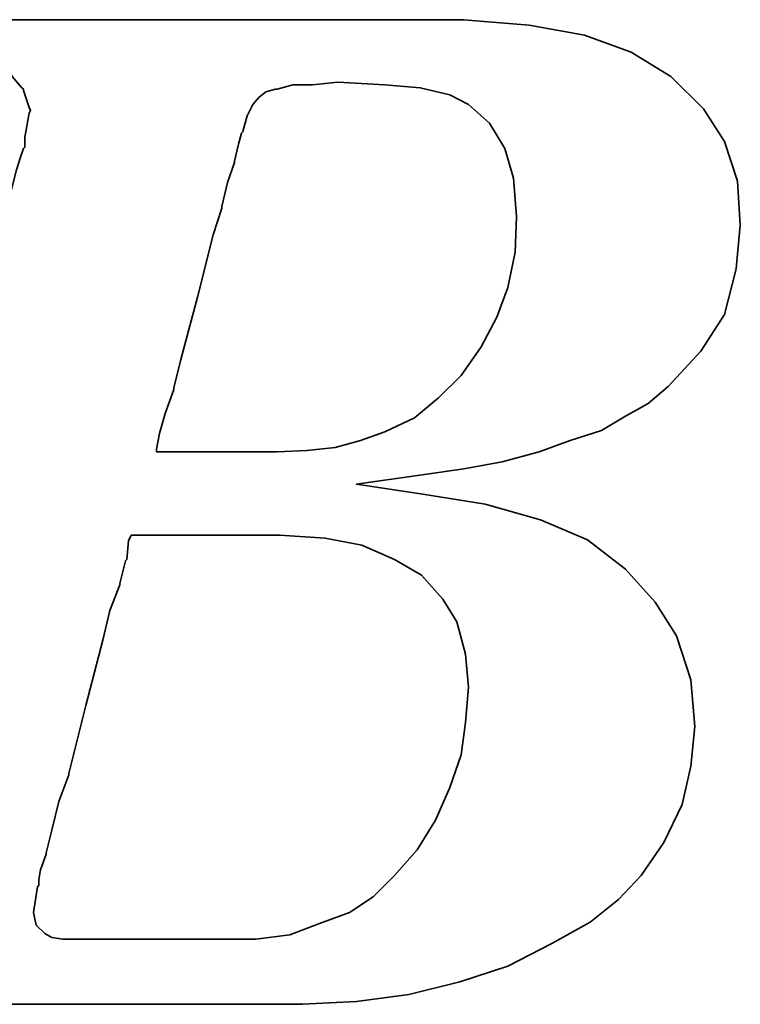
# Model space of a CAD drawing. Header units: inches. Extents: x 6 to 250, y 54 to 179.
# Tile 29 of 47: x 197.8 to 199.91, y 119.02 to 121.9. Entities that reach past the tile are written whole.
import ezdxf

# ---------------------------------------------------------------- set-up
doc = ezdxf.new("R2010")
doc.units = ezdxf.units.IN
doc.header["$LTSCALE"] = 0.2
doc.layers.add('DIM', color=4, linetype='Continuous')
doc.layers.add('layer 1', color=7, linetype='Continuous')

# ---------------------------------------------------------------- blocks, each defined once
blk = doc.blocks.new('TBI MOTION logo(完整正式版)')
at = {"layer": 'layer 1', "color": 22, "lineweight": 35}
for points, knots in [([(-64.65375, -6.86375), (-64.65375, -6.86375), (-64.84375, -7.29625), (-64.84375, -7.29625), (-64.84375, -7.29625), (-64.84375, -7.29625), (-64.86875, -7.34375), (-64.86875, -7.34375), (-64.86875, -7.34375), (-64.86875, -7.34375), (-64.86875, -7.36875), (-64.86875, -7.36875), (-64.86875, -7.36875), (-64.86875, -7.36875), (-65.15375, -7.65375), (-65.15375, -7.65375), (-65.15375, -7.65375), (-65.15375, -7.65375), (-65.17875, -7.65375), (-65.17875, -7.65375), (-65.17875, -7.65375), (-65.17875, -7.65375), (-65.20375, -7.67875), (-65.20375, -7.67875), (-65.20375, -7.67875), (-65.20375, -7.67875), (-65.58875, -7.87125), (-65.58875, -7.87125), (-65.58875, -7.87125), (-65.58875, -7.87125), (-65.63375, -7.87125), (-65.63375, -7.87125), (-65.63375, -7.87125), (-65.63375, -7.87125), (-65.65875, -7.89375), (-65.65875, -7.89375), (-65.65875, -7.89375), (-65.65875, -7.89375), (-66.09375, -7.94375), (-66.09375, -7.94375), (-66.09375, -7.94375), (-66.09375, -7.94375), (-66.11375, -7.94375), (-66.11375, -7.94375), (-66.11375, -7.94375), (-66.11375, -7.94375), (-66.16375, -7.94375), (-66.16375, -7.94375), (-66.16375, -7.94375), (-66.16375, -7.94375), (-66.30875, -7.94375), (-66.30875, -7.94375), (-66.30875, -7.94375), (-66.30875, -7.94375), (-66.69375, -7.94375), (-66.69375, -7.94375), (-66.69375, -7.94375), (-66.69375, -7.94375), (-67.07375, -7.94375), (-67.07375, -7.94375), (-67.07375, -7.94375), (-67.07375, -7.94375), (-67.12375, -7.94375), (-67.12375, -7.94375), (-67.12375, -7.94375), (-67.12375, -7.94375), (-67.12375, -7.96625), (-67.12375, -7.96625), (-67.12375, -7.96625), (-67.12375, -7.96625), (-67.14875, -7.99125), (-67.14875, -7.99125), (-67.14875, -7.99125), (-67.14875, -7.99125), (-67.24375, -8.34875), (-67.24375, -8.34875), (-67.24375, -8.34875), (-67.24375, -8.34875), (-67.31375, -8.68625), (-67.31375, -8.68625), (-67.31375, -8.68625), (-67.31375, -8.68625), (-67.26875, -8.68625), (-67.26875, -8.68625), (-67.26875, -8.68625), (-67.26875, -8.68625), (-67.07375, -8.68625), (-67.07375, -8.68625), (-67.07375, -8.68625), (-67.07375, -8.68625), (-66.54875, -8.68625), (-66.54875, -8.68625), (-66.54875, -8.68625), (-66.54875, -8.68625), (-65.82625, -8.68625), (-65.82625, -8.68625), (-65.82625, -8.68625), (-65.82625, -8.68625), (-65.01375, -8.68625), (-65.01375, -8.68625), (-65.01375, -8.68625), (-65.01375, -8.68625), (-64.05375, -8.68625), (-64.05375, -8.68625), (-64.05375, -8.68625), (-64.05375, -8.68625), (-62.08375, -8.68625), (-62.08375, -8.68625), (-62.08375, -8.68625), (-62.08375, -8.68625), (-60.06875, -8.68625), (-60.06875, -8.68625), (-60.06875, -8.68625), (-60.06875, -8.68625), (-59.10875, -8.68625), (-59.10875, -8.68625), (-59.10875, -8.68625), (-59.10875, -8.68625), (-58.29375, -8.68625), (-58.29375, -8.68625), (-58.29375, -8.68625), (-58.29375, -8.68625), (-57.57375, -8.68625), (-57.57375, -8.68625), (-57.57375, -8.68625), (-57.57375, -8.68625), (-57.04875, -8.68625), (-57.04875, -8.68625), (-57.04875, -8.68625), (-57.04875, -8.68625), (-56.85375, -8.68625), (-56.85375, -8.68625), (-56.85375, -8.68625), (-56.85375, -8.68625), (-56.70875, -8.68625), (-56.70875, -8.68625), (-56.70875, -8.68625), (-56.70875, -8.68625), (-56.61375, -8.68625), (-56.61375, -8.68625), (-56.61375, -8.68625), (-56.61375, -8.68625), (-56.56875, -8.68625), (-56.56875, -8.68625), (-56.56875, -8.68625), (-56.56875, -8.68625), (-55.65375, -8.63875), (-55.65375, -8.63875), (-55.65375, -8.63875), (-55.65375, -8.63875), (-54.76875, -8.51875), (-54.76875, -8.51875), (-54.76875, -8.51875), (-54.76875, -8.51875), (-53.90375, -8.30375), (-53.90375, -8.30375), (-53.90375, -8.30375), (-53.90375, -8.30375), (-53.08875, -8.03875), (-53.08875, -8.03875), (-53.08875, -8.03875), (-53.08875, -8.03875), (-52.34375, -7.65375), (-52.34375, -7.65375), (-52.34375, -7.65375), (-52.34375, -7.65375), (-51.69875, -7.29625), (-51.69875, -7.29625), (-51.69875, -7.29625), (-51.69875, -7.29625), (-51.21875, -6.91125), (-51.21875, -6.91125), (-51.21875, -6.91125), (-51.21875, -6.91125), (-50.83375, -6.50375), (-50.83375, -6.50375), (-50.83375, -6.50375), (-50.83375, -6.50375), (-50.44875, -5.94875), (-50.44875, -5.94875), (-50.44875, -5.94875), (-50.44875, -5.94875), (-50.13875, -5.30375), (-50.13875, -5.30375), (-50.13875, -5.30375), (-50.13875, -5.30375), (-49.99375, -4.65375), (-49.99375, -4.65375), (-49.99375, -4.65375), (-49.99375, -4.65375), (-49.92375, -3.98375), (-49.92375, -3.98375), (-49.92375, -3.98375), (-49.92375, -3.98375), (-49.99375, -3.19374), (-49.99375, -3.19374), (-49.99375, -3.19374), (-49.99375, -3.19374), (-50.23374, -2.44874), (-50.23374, -2.44874), (-50.23374, -2.44874), (-50.23374, -2.44874), (-50.59375, -1.87374), (-50.59375, -1.87374), (-50.59375, -1.87374), (-50.59375, -1.87374), (-51.09875, -1.31874), (-51.09875, -1.31874), (-51.09875, -1.31874), (-51.09875, -1.31874), (-51.74375, -0.81875), (-51.74375, -0.81875), (-51.74375, -0.81875), (-51.74375, -0.81875), (-52.53875, -0.48125), (-52.53875, -0.48125), (-52.53875, -0.48125), (-52.53875, -0.48125), (-53.47375, -0.21875), (-53.47375, -0.21875), (-53.47375, -0.21875), (-53.47375, -0.21875), (-54.52875, -0.04874), (-54.52875, -0.04874), (-54.52875, -0.04874), (-54.52875, -0.04874), (-55.65375, 0.12125), (-55.65375, 0.12125), (-55.65375, 0.12125), (-55.65375, 0.12125), (-54.50375, 0.28624), (-54.50375, 0.28624), (-54.50375, 0.28624), (-54.50375, 0.28624), (-53.83375, 0.38124), (-53.83375, 0.38124), (-53.83375, 0.38124), (-53.83375, 0.38124), (-53.18375, 0.50125), (-53.18375, 0.50125), (-53.18375, 0.50125), (-53.18375, 0.50125), (-52.55875, 0.66874), (-52.55875, 0.66874), (-52.55875, 0.66874), (-52.55875, 0.66874), (-52.03375, 0.86124), (-52.03375, 0.86124), (-52.03375, 0.86124), (-52.03375, 0.86124), (-51.50374, 1.03124), (-51.50374, 1.03124), (-51.50374, 1.03124), (-51.50374, 1.03124), (-51.09875, 1.27125), (-51.09875, 1.27125), (-51.09875, 1.27125), (-51.09875, 1.27125), (-50.71375, 1.48624), (-50.71375, 1.48624), (-50.71375, 1.48624), (-50.71375, 1.48624), (-50.37625, 1.77625), (-50.37625, 1.77625), (-50.37625, 1.77625), (-50.37625, 1.77625), (-49.82375, 2.37625), (-49.82375, 2.37625), (-49.82375, 2.37625), (-49.82375, 2.37625), (-49.41875, 2.99625), (-49.41875, 2.99625), (-49.41875, 2.99625), (-49.41875, 2.99625), (-49.22375, 3.76625), (-49.22375, 3.76625), (-49.22375, 3.76625), (-49.22375, 3.76625), (-49.15375, 4.50874), (-49.15375, 4.50874), (-49.15375, 4.50874), (-49.15375, 4.50874), (-49.20375, 5.25125), (-49.20375, 5.25125), (-49.20375, 5.25125), (-49.20375, 5.25125), (-49.41875, 5.92625), (-49.41875, 5.92625), (-49.41875, 5.92625), (-49.41875, 5.92625), (-49.77875, 6.47625), (-49.77875, 6.47625), (-49.77875, 6.47625), (-49.77875, 6.47625), (-50.33125, 7.02624), (-50.33125, 7.02624), (-50.33125, 7.02624), (-50.33125, 7.02624), (-51.00125, 7.43625), (-51.00125, 7.43625), (-51.00125, 7.43625), (-51.00125, 7.43625), (-51.79375, 7.72625), (-51.79375, 7.72625), (-51.79375, 7.72625), (-51.79375, 7.72625), (-52.72875, 7.89124), (-52.72875, 7.89124), (-52.72875, 7.89124), (-52.72875, 7.89124), (-53.83375, 7.98625), (-53.83375, 7.98625), (-53.83375, 7.98625), (-53.83375, 7.98625), (-53.92875, 7.98625), (-53.92875, 7.98625), (-53.92875, 7.98625), (-53.92875, 7.98625), (-54.26375, 7.98625), (-54.26375, 7.98625), (-54.26375, 7.98625), (-54.26375, 7.98625), (-54.74375, 7.98625), (-54.74375, 7.98625), (-54.74375, 7.98625), (-54.74375, 7.98625), (-55.36875, 7.98625), (-55.36875, 7.98625), (-55.36875, 7.98625), (-55.36875, 7.98625), (-56.13375, 7.98625), (-56.13375, 7.98625), (-56.13375, 7.98625), (-56.13375, 7.98625), (-56.94875, 7.98625), (-56.94875, 7.98625), (-56.94875, 7.98625), (-56.94875, 7.98625), (-58.77625, 7.98625), (-58.77625, 7.98625), (-58.77625, 7.98625), (-58.77625, 7.98625), (-60.59875, 7.98625), (-60.59875, 7.98625), (-60.59875, 7.98625), (-60.59875, 7.98625), (-61.41375, 7.98625), (-61.41375, 7.98625), (-61.41375, 7.98625), (-61.41375, 7.98625), (-62.17875, 7.98625), (-62.17875, 7.98625), (-62.17875, 7.98625), (-62.17875, 7.98625), (-62.80375, 7.98625), (-62.80375, 7.98625), (-62.80375, 7.98625), (-62.80375, 7.98625), (-63.30625, 7.98625), (-63.30625, 7.98625), (-63.30625, 7.98625), (-63.30625, 7.98625), (-63.57375, 7.98625), (-63.57375, 7.98625), (-63.57375, 7.98625), (-63.57375, 7.98625), (-63.57375, 7.96375), (-63.57375, 7.96375), (-63.57375, 7.96375), (-63.57375, 7.96375), (-63.59875, 7.94125), (-63.59875, 7.94125), (-63.59875, 7.94125), (-63.59875, 7.94125), (-63.69375, 7.55625), (-63.69375, 7.55625), (-63.69375, 7.55625), (-63.69375, 7.55625), (-63.76375, 7.24624), (-63.76375, 7.24624), (-63.76375, 7.24624), (-63.76375, 7.24624), (-63.23875, 7.24624), (-63.23875, 7.24624), (-63.23875, 7.24624), (-63.23875, 7.24624), (-62.75875, 7.24624), (-62.75875, 7.24624), (-62.75875, 7.24624), (-62.75875, 7.24624), (-62.61125, 7.24624), (-62.61125, 7.24624), (-62.61125, 7.24624), (-62.61125, 7.24624), (-62.56625, 7.24624), (-62.56625, 7.24624), (-62.56625, 7.24624), (-62.56625, 7.24624), (-62.22875, 7.24624), (-62.22875, 7.24624), (-62.22875, 7.24624), (-62.22875, 7.24624), (-62.20375, 7.24624), (-62.20375, 7.24624), (-62.20375, 7.24624), (-62.20375, 7.24624), (-62.17875, 7.21875), (-62.17875, 7.21875), (-62.17875, 7.21875), (-62.17875, 7.21875), (-61.96375, 7.17125), (-61.96375, 7.17125), (-61.96375, 7.17125), (-61.96375, 7.17125), (-61.72375, 7.12624), (-61.72375, 7.12624), (-61.72375, 7.12624), (-61.72375, 7.12624), (-61.70375, 7.12624), (-61.70375, 7.12624), (-61.70375, 7.12624), (-61.70375, 7.12624), (-61.55875, 7.07624), (-61.55875, 7.07624), (-61.55875, 7.07624), (-61.55875, 7.07624), (-61.50875, 7.07624), (-61.50875, 7.07624), (-61.50875, 7.07624), (-61.50875, 7.07624), (-61.48375, 7.02624), (-61.48375, 7.02624), (-61.48375, 7.02624), (-61.48375, 7.02624), (-61.31875, 6.83375), (-61.31875, 6.83375), (-61.31875, 6.83375), (-61.31875, 6.83375), (-61.29375, 6.81125), (-61.29375, 6.81125), (-61.29375, 6.81125), (-61.29375, 6.81125), (-61.29375, 6.78625), (-61.29375, 6.78625), (-61.29375, 6.78625), (-61.29375, 6.78625), (-61.19875, 6.50124), (-61.19875, 6.50124), (-61.19875, 6.50124), (-61.19875, 6.50124), (-61.17375, 6.45124), (-61.17375, 6.45124), (-61.17375, 6.45124), (-61.17375, 6.45124), (-61.19875, 6.40625), (-61.19875, 6.40625), (-61.19875, 6.40625), (-61.19875, 6.40625), (-61.26875, 5.99624), (-61.26875, 5.99624), (-61.26875, 5.99624), (-61.26875, 5.99624), (-61.26875, 5.85125), (-61.26875, 5.85125), (-61.26875, 5.85125), (-61.26875, 5.85125), (-61.26875, 5.82625), (-61.26875, 5.82625), (-61.26875, 5.82625), (-61.26875, 5.82625), (-61.29375, 5.80625), (-61.29375, 5.80625), (-61.29375, 5.80625), (-61.29375, 5.80625), (-61.34125, 5.66125), (-61.34125, 5.66125), (-61.34125, 5.66125), (-61.34125, 5.66125), (-61.41375, 5.44625), (-61.41375, 5.44625), (-61.41375, 5.44625), (-61.41375, 5.44625), (-61.48375, 5.15625), (-61.48375, 5.15625), (-61.48375, 5.15625), (-61.48375, 5.15625), (-61.58375, 4.82124), (-61.58375, 4.82124), (-61.58375, 4.82124), (-61.58375, 4.82124), (-61.79875, 4.00375), (-61.79875, 4.00375), (-61.79875, 4.00375), (-61.79875, 4.00375), (-62.05875, 2.99625), (-62.05875, 2.99625), (-62.05875, 2.99625), (-62.05875, 2.99625), (-62.34875, 1.91625), (-62.34875, 1.91625), (-62.34875, 1.91625), (-62.34875, 1.91625), (-62.97375, -0.41124), (-62.97375, -0.41124), (-62.97375, -0.41124), (-62.97375, -0.41124), (-63.59875, -2.75875), (-63.59875, -2.75875), (-63.59875, -2.75875), (-63.59875, -2.75875), (-63.88375, -3.86374), (-63.88375, -3.86374), (-63.88375, -3.86374), (-63.88375, -3.86374), (-64.14875, -4.82374), (-64.14875, -4.82374), (-64.14875, -4.82374), (-64.14875, -4.82374), (-64.36375, -5.64125), (-64.36375, -5.64125), (-64.36375, -5.64125), (-64.36375, -5.64125), (-64.43625, -5.97625), (-64.43625, -5.97625), (-64.43625, -5.97625), (-64.43625, -5.97625), (-64.50875, -6.28625), (-64.50875, -6.28625), (-64.50875, -6.28625), (-64.50875, -6.28625), (-64.50875, -6.30875), (-64.50875, -6.30875), (-64.50875, -6.30875), (-64.50875, -6.30875), (-64.57875, -6.50375), (-64.57875, -6.50375), (-64.57875, -6.50375), (-64.57875, -6.50375), (-64.62875, -6.69625), (-64.62875, -6.69625), (-64.62875, -6.69625), (-64.62875, -6.69625), (-64.62875, -6.76875), (-64.62875, -6.76875), (-64.62875, -6.76875), (-64.62875, -6.76875), (-64.62875, -6.81375), (-64.62875, -6.81375), (-64.62875, -6.81375), (-64.62875, -6.81375), (-64.62875, -6.83875), (-64.62875, -6.83875), (-64.62875, -6.83875), (-64.62875, -6.83875), (-64.65375, -6.86375), (-64.65375, -6.86375)], [0, 0, 0, 0, 0.00719424, 0.00719424, 0.00719424, 0.00719424, 0.01438849, 0.01438849, 0.01438849, 0.01438849, 0.02158273, 0.02158273, 0.02158273, 0.02158273, 0.02877698, 0.02877698, 0.02877698, 0.02877698, 0.03597122, 0.03597122, 0.03597122, 0.03597122, 0.04316547, 0.04316547, 0.04316547, 0.04316547, 0.05035971, 0.05035971, 0.05035971, 0.05035971, 0.05755396, 0.05755396, 0.05755396, 0.05755396, 0.0647482, 0.0647482, 0.0647482, 0.0647482, 0.07194245, 0.07194245, 0.07194245, 0.07194245, 0.07913669, 0.07913669, 0.07913669, 0.07913669, 0.08633094, 0.08633094, 0.08633094, 0.08633094, 0.09352518, 0.09352518, 0.09352518, 0.09352518, 0.10071942, 0.10071942, 0.10071942, 0.10071942, 0.10791367, 0.10791367, 0.10791367, 0.10791367, 0.11510791, 0.11510791, 0.11510791, 0.11510791, 0.12230216, 0.12230216, 0.12230216, 0.12230216, 0.1294964, 0.1294964, 0.1294964, 0.1294964, 0.13669065, 0.13669065, 0.13669065, 0.13669065, 0.14388489, 0.14388489, 0.14388489, 0.14388489, 0.15107914, 0.15107914, 0.15107914, 0.15107914, 0.15827338, 0.15827338, 0.15827338, 0.15827338, 0.16546763, 0.16546763, 0.16546763, 0.16546763, 0.17266187, 0.17266187, 0.17266187, 0.17266187, 0.17985612, 0.17985612, 0.17985612, 0.17985612, 0.18705036, 0.18705036, 0.18705036, 0.18705036, 0.1942446, 0.1942446, 0.1942446, 0.1942446, 0.20143885, 0.20143885, 0.20143885, 0.20143885, 0.20863309, 0.20863309, 0.20863309, 0.20863309, 0.21582734, 0.21582734, 0.21582734, 0.21582734, 0.22302158, 0.22302158, 0.22302158, 0.22302158, 0.23021583, 0.23021583, 0.23021583, 0.23021583, 0.23741007, 0.23741007, 0.23741007, 0.23741007, 0.24460432, 0.24460432, 0.24460432, 0.24460432, 0.25179856, 0.25179856, 0.25179856, 0.25179856, 0.25899281, 0.25899281, 0.25899281, 0.25899281, 0.26618705, 0.26618705, 0.26618705, 0.26618705, 0.27338129, 0.27338129, 0.27338129, 0.27338129, 0.28057554, 0.28057554, 0.28057554, 0.28057554, 0.28776978, 0.28776978, 0.28776978, 0.28776978, 0.29496403, 0.29496403, 0.29496403, 0.29496403, 0.30215827, 0.30215827, 0.30215827, 0.30215827, 0.30935252, 0.30935252, 0.30935252, 0.30935252, 0.31654676, 0.31654676, 0.31654676, 0.31654676, 0.32374101, 0.32374101, 0.32374101, 0.32374101, 0.33093525, 0.33093525, 0.33093525, 0.33093525, 0.3381295, 0.3381295, 0.3381295, 0.3381295, 0.34532374, 0.34532374, 0.34532374, 0.34532374, 0.35251799, 0.35251799, 0.35251799, 0.35251799, 0.35971223, 0.35971223, 0.35971223, 0.35971223, 0.36690647, 0.36690647, 0.36690647, 0.36690647, 0.37410072, 0.37410072, 0.37410072, 0.37410072, 0.38129496, 0.38129496, 0.38129496, 0.38129496, 0.38848921, 0.38848921, 0.38848921, 0.38848921, 0.39568345, 0.39568345, 0.39568345, 0.39568345, 0.4028777, 0.4028777, 0.4028777, 0.4028777, 0.41007194, 0.41007194, 0.41007194, 0.41007194, 0.41726619, 0.41726619, 0.41726619, 0.41726619, 0.42446043, 0.42446043, 0.42446043, 0.42446043, 0.43165468, 0.43165468, 0.43165468, 0.43165468, 0.43884892, 0.43884892, 0.43884892, 0.43884892, 0.44604317, 0.44604317, 0.44604317, 0.44604317, 0.45323741, 0.45323741, 0.45323741, 0.45323741, 0.46043165, 0.46043165, 0.46043165, 0.46043165, 0.4676259, 0.4676259, 0.4676259, 0.4676259, 0.47482014, 0.47482014, 0.47482014, 0.47482014, 0.48201439, 0.48201439, 0.48201439, 0.48201439, 0.48920863, 0.48920863, 0.48920863, 0.48920863, 0.49640288, 0.49640288, 0.49640288, 0.49640288, 0.50359712, 0.50359712, 0.50359712, 0.50359712, 0.51079137, 0.51079137, 0.51079137, 0.51079137, 0.51798561, 0.51798561, 0.51798561, 0.51798561, 0.52517986, 0.52517986, 0.52517986, 0.52517986, 0.5323741, 0.5323741, 0.5323741, 0.5323741, 0.53956835, 0.53956835, 0.53956835, 0.53956835, 0.54676259, 0.54676259, 0.54676259, 0.54676259, 0.55395683, 0.55395683, 0.55395683, 0.55395683, 0.56115108, 0.56115108, 0.56115108, 0.56115108, 0.56834532, 0.56834532, 0.56834532, 0.56834532, 0.57553957, 0.57553957, 0.57553957, 0.57553957, 0.58273381, 0.58273381, 0.58273381, 0.58273381, 0.58992806, 0.58992806, 0.58992806, 0.58992806, 0.5971223, 0.5971223, 0.5971223, 0.5971223, 0.60431655, 0.60431655, 0.60431655, 0.60431655, 0.61151079, 0.61151079, 0.61151079, 0.61151079, 0.61870504, 0.61870504, 0.61870504, 0.61870504, 0.62589928, 0.62589928, 0.62589928, 0.62589928, 0.63309353, 0.63309353, 0.63309353, 0.63309353, 0.64028777, 0.64028777, 0.64028777, 0.64028777, 0.64748201, 0.64748201, 0.64748201, 0.64748201, 0.65467626, 0.65467626, 0.65467626, 0.65467626, 0.6618705, 0.6618705, 0.6618705, 0.6618705, 0.66906475, 0.66906475, 0.66906475, 0.66906475, 0.67625899, 0.67625899, 0.67625899, 0.67625899, 0.68345324, 0.68345324, 0.68345324, 0.68345324, 0.69064748, 0.69064748, 0.69064748, 0.69064748, 0.69784173, 0.69784173, 0.69784173, 0.69784173, 0.70503597, 0.70503597, 0.70503597, 0.70503597, 0.71223022, 0.71223022, 0.71223022, 0.71223022, 0.71942446, 0.71942446, 0.71942446, 0.71942446, 0.72661871, 0.72661871, 0.72661871, 0.72661871, 0.73381295, 0.73381295, 0.73381295, 0.73381295, 0.74100719, 0.74100719, 0.74100719, 0.74100719, 0.74820144, 0.74820144, 0.74820144, 0.74820144, 0.75539568, 0.75539568, 0.75539568, 0.75539568, 0.76258993, 0.76258993, 0.76258993, 0.76258993, 0.76978417, 0.76978417, 0.76978417, 0.76978417, 0.77697842, 0.77697842, 0.77697842, 0.77697842, 0.78417266, 0.78417266, 0.78417266, 0.78417266, 0.79136691, 0.79136691, 0.79136691, 0.79136691, 0.79856115, 0.79856115, 0.79856115, 0.79856115, 0.8057554, 0.8057554, 0.8057554, 0.8057554, 0.81294964, 0.81294964, 0.81294964, 0.81294964, 0.82014388, 0.82014388, 0.82014388, 0.82014388, 0.82733813, 0.82733813, 0.82733813, 0.82733813, 0.83453237, 0.83453237, 0.83453237, 0.83453237, 0.84172662, 0.84172662, 0.84172662, 0.84172662, 0.84892086, 0.84892086, 0.84892086, 0.84892086, 0.85611511, 0.85611511, 0.85611511, 0.85611511, 0.86330935, 0.86330935, 0.86330935, 0.86330935, 0.8705036, 0.8705036, 0.8705036, 0.8705036, 0.87769784, 0.87769784, 0.87769784, 0.87769784, 0.88489209, 0.88489209, 0.88489209, 0.88489209, 0.89208633, 0.89208633, 0.89208633, 0.89208633, 0.89928058, 0.89928058, 0.89928058, 0.89928058, 0.90647482, 0.90647482, 0.90647482, 0.90647482, 0.91366906, 0.91366906, 0.91366906, 0.91366906, 0.92086331, 0.92086331, 0.92086331, 0.92086331, 0.92805755, 0.92805755, 0.92805755, 0.92805755, 0.9352518, 0.9352518, 0.9352518, 0.9352518, 0.94244604, 0.94244604, 0.94244604, 0.94244604, 0.94964029, 0.94964029, 0.94964029, 0.94964029, 0.95683453, 0.95683453, 0.95683453, 0.95683453, 0.96402878, 0.96402878, 0.96402878, 0.96402878, 0.97122302, 0.97122302, 0.97122302, 0.97122302, 0.97841727, 0.97841727, 0.97841727, 0.97841727, 0.98561151, 0.98561151, 0.98561151, 0.98561151, 0.99280576, 0.99280576, 0.99280576, 0.99280576, 1, 1, 1, 1]), ([(-57.50375, 6.35625), (-57.50375, 6.35625), (-57.57375, 6.11625), (-57.57375, 6.11625), (-57.57375, 6.11625), (-57.57375, 6.11625), (-57.57375, 6.09125), (-57.57375, 6.09125), (-57.57375, 6.09125), (-57.57375, 6.09125), (-57.59875, 6.06625), (-57.59875, 6.06625), (-57.59875, 6.06625), (-57.59875, 6.06625), (-57.64875, 5.87625), (-57.64875, 5.87625), (-57.64875, 5.87625), (-57.64875, 5.87625), (-57.71875, 5.58875), (-57.71875, 5.58875), (-57.71875, 5.58875), (-57.71875, 5.58875), (-57.71875, 5.56625), (-57.71875, 5.56625), (-57.71875, 5.56625), (-57.71875, 5.56625), (-57.83875, 5.23125), (-57.83875, 5.23125), (-57.83875, 5.23125), (-57.83875, 5.23125), (-57.93625, 4.82124), (-57.93625, 4.82124), (-57.93625, 4.82124), (-57.93625, 4.82124), (-57.93625, 4.79624), (-57.93625, 4.79624), (-57.93625, 4.79624), (-57.93625, 4.79624), (-58.07875, 4.34125), (-58.07875, 4.34125), (-58.07875, 4.34125), (-58.07875, 4.34125), (-58.34375, 3.28625), (-58.34375, 3.28625), (-58.34375, 3.28625), (-58.34375, 3.28625), (-58.62875, 2.23124), (-58.62875, 2.23124), (-58.62875, 2.23124), (-58.62875, 2.23124), (-58.74875, 1.75125), (-58.74875, 1.75125), (-58.74875, 1.75125), (-58.74875, 1.75125), (-58.74875, 1.72625), (-58.74875, 1.72625), (-58.74875, 1.72625), (-58.74875, 1.72625), (-58.89375, 1.31625), (-58.89375, 1.31625), (-58.89375, 1.31625), (-58.89375, 1.31625), (-58.98875, 0.98124), (-58.98875, 0.98124), (-58.98875, 0.98124), (-58.98875, 0.98124), (-59.03875, 0.71625), (-59.03875, 0.71625), (-59.03875, 0.71625), (-59.03875, 0.71625), (-59.03875, 0.66874), (-59.03875, 0.66874), (-59.03875, 0.66874), (-59.03875, 0.66874), (-58.91875, 0.66874), (-58.91875, 0.66874), (-58.91875, 0.66874), (-58.91875, 0.66874), (-58.53375, 0.66874), (-58.53375, 0.66874), (-58.53375, 0.66874), (-58.53375, 0.66874), (-58.10375, 0.66874), (-58.10375, 0.66874), (-58.10375, 0.66874), (-58.10375, 0.66874), (-57.66875, 0.66874), (-57.66875, 0.66874), (-57.66875, 0.66874), (-57.66875, 0.66874), (-57.33375, 0.66874), (-57.33375, 0.66874), (-57.33375, 0.66874), (-57.33375, 0.66874), (-57.09375, 0.66874), (-57.09375, 0.66874), (-57.09375, 0.66874), (-57.09375, 0.66874), (-56.99875, 0.66874), (-56.99875, 0.66874), (-56.99875, 0.66874), (-56.99875, 0.66874), (-56.49375, 0.69374), (-56.49375, 0.69374), (-56.49375, 0.69374), (-56.49375, 0.69374), (-56.01375, 0.74374), (-56.01375, 0.74374), (-56.01375, 0.74374), (-56.01375, 0.74374), (-55.58375, 0.86124), (-55.58375, 0.86124), (-55.58375, 0.86124), (-55.58375, 0.86124), (-55.17375, 1.00624), (-55.17375, 1.00624), (-55.17375, 1.00624), (-55.17375, 1.00624), (-54.67375, 1.24625), (-54.67375, 1.24625), (-54.67375, 1.24625), (-54.67375, 1.24625), (-54.26375, 1.58124), (-54.26375, 1.58124), (-54.26375, 1.58124), (-54.26375, 1.58124), (-53.87875, 1.96374), (-53.87875, 1.96374), (-53.87875, 1.96374), (-53.87875, 1.96374), (-53.54375, 2.44625), (-53.54375, 2.44625), (-53.54375, 2.44625), (-53.54375, 2.44625), (-53.27875, 2.95125), (-53.27875, 2.95125), (-53.27875, 2.95125), (-53.27875, 2.95125), (-53.08875, 3.45124), (-53.08875, 3.45124), (-53.08875, 3.45124), (-53.08875, 3.45124), (-52.96875, 4.05124), (-52.96875, 4.05124), (-52.96875, 4.05124), (-52.96875, 4.05124), (-52.94375, 4.65125), (-52.94375, 4.65125), (-52.94375, 4.65125), (-52.94375, 4.65125), (-52.99375, 5.30125), (-52.99375, 5.30125), (-52.99375, 5.30125), (-52.99375, 5.30125), (-53.13875, 5.80625), (-53.13875, 5.80625), (-53.13875, 5.80625), (-53.13875, 5.80625), (-53.39875, 6.23625), (-53.39875, 6.23625), (-53.39875, 6.23625), (-53.39875, 6.23625), (-53.75875, 6.54875), (-53.75875, 6.54875), (-53.75875, 6.54875), (-53.75875, 6.54875), (-54.07375, 6.71625), (-54.07375, 6.71625), (-54.07375, 6.71625), (-54.07375, 6.71625), (-54.57375, 6.83375), (-54.57375, 6.83375), (-54.57375, 6.83375), (-54.57375, 6.83375), (-55.17375, 6.88625), (-55.17375, 6.88625), (-55.17375, 6.88625), (-55.17375, 6.88625), (-55.96875, 6.93125), (-55.96875, 6.93125), (-55.96875, 6.93125), (-55.96875, 6.93125), (-56.39875, 6.88625), (-56.39875, 6.88625), (-56.39875, 6.88625), (-56.39875, 6.88625), (-56.42125, 6.88625), (-56.42125, 6.88625), (-56.42125, 6.88625), (-56.42125, 6.88625), (-56.73375, 6.88625), (-56.73375, 6.88625), (-56.73375, 6.88625), (-56.73375, 6.88625), (-56.99875, 6.81125), (-56.99875, 6.81125), (-56.99875, 6.81125), (-56.99875, 6.81125), (-57.02375, 6.81125), (-57.02375, 6.81125), (-57.02375, 6.81125), (-57.02375, 6.81125), (-57.18875, 6.76625), (-57.18875, 6.76625), (-57.18875, 6.76625), (-57.18875, 6.76625), (-57.30875, 6.66625), (-57.30875, 6.66625), (-57.30875, 6.66625), (-57.30875, 6.66625), (-57.40875, 6.54875), (-57.40875, 6.54875), (-57.40875, 6.54875), (-57.40875, 6.54875), (-57.50375, 6.35625), (-57.50375, 6.35625)], [0, 0, 0, 0, 0.01851852, 0.01851852, 0.01851852, 0.01851852, 0.03703704, 0.03703704, 0.03703704, 0.03703704, 0.05555556, 0.05555556, 0.05555556, 0.05555556, 0.07407407, 0.07407407, 0.07407407, 0.07407407, 0.09259259, 0.09259259, 0.09259259, 0.09259259, 0.11111111, 0.11111111, 0.11111111, 0.11111111, 0.12962963, 0.12962963, 0.12962963, 0.12962963, 0.14814815, 0.14814815, 0.14814815, 0.14814815, 0.16666667, 0.16666667, 0.16666667, 0.16666667, 0.18518519, 0.18518519, 0.18518519, 0.18518519, 0.2037037, 0.2037037, 0.2037037, 0.2037037, 0.22222222, 0.22222222, 0.22222222, 0.22222222, 0.24074074, 0.24074074, 0.24074074, 0.24074074, 0.25925926, 0.25925926, 0.25925926, 0.25925926, 0.27777778, 0.27777778, 0.27777778, 0.27777778, 0.2962963, 0.2962963, 0.2962963, 0.2962963, 0.31481481, 0.31481481, 0.31481481, 0.31481481, 0.33333333, 0.33333333, 0.33333333, 0.33333333, 0.35185185, 0.35185185, 0.35185185, 0.35185185, 0.37037037, 0.37037037, 0.37037037, 0.37037037, 0.38888889, 0.38888889, 0.38888889, 0.38888889, 0.40740741, 0.40740741, 0.40740741, 0.40740741, 0.42592593, 0.42592593, 0.42592593, 0.42592593, 0.44444444, 0.44444444, 0.44444444, 0.44444444, 0.46296296, 0.46296296, 0.46296296, 0.46296296, 0.48148148, 0.48148148, 0.48148148, 0.48148148, 0.5, 0.5, 0.5, 0.5, 0.51851852, 0.51851852, 0.51851852, 0.51851852, 0.53703704, 0.53703704, 0.53703704, 0.53703704, 0.55555556, 0.55555556, 0.55555556, 0.55555556, 0.57407407, 0.57407407, 0.57407407, 0.57407407, 0.59259259, 0.59259259, 0.59259259, 0.59259259, 0.61111111, 0.61111111, 0.61111111, 0.61111111, 0.62962963, 0.62962963, 0.62962963, 0.62962963, 0.64814815, 0.64814815, 0.64814815, 0.64814815, 0.66666667, 0.66666667, 0.66666667, 0.66666667, 0.68518519, 0.68518519, 0.68518519, 0.68518519, 0.7037037, 0.7037037, 0.7037037, 0.7037037, 0.72222222, 0.72222222, 0.72222222, 0.72222222, 0.74074074, 0.74074074, 0.74074074, 0.74074074, 0.75925926, 0.75925926, 0.75925926, 0.75925926, 0.77777778, 0.77777778, 0.77777778, 0.77777778, 0.7962963, 0.7962963, 0.7962963, 0.7962963, 0.81481481, 0.81481481, 0.81481481, 0.81481481, 0.83333333, 0.83333333, 0.83333333, 0.83333333, 0.85185185, 0.85185185, 0.85185185, 0.85185185, 0.87037037, 0.87037037, 0.87037037, 0.87037037, 0.88888889, 0.88888889, 0.88888889, 0.88888889, 0.90740741, 0.90740741, 0.90740741, 0.90740741, 0.92592593, 0.92592593, 0.92592593, 0.92592593, 0.94444444, 0.94444444, 0.94444444, 0.94444444, 0.96296296, 0.96296296, 0.96296296, 0.96296296, 0.98148148, 0.98148148, 0.98148148, 0.98148148, 1, 1, 1, 1]), ([(-61.03125, -6.57375), (-61.03125, -6.57375), (-61.03125, -6.67125), (-61.03125, -6.67125), (-61.03125, -6.67125), (-61.03125, -6.67125), (-61.05375, -6.69625), (-61.05375, -6.69625), (-61.05375, -6.69625), (-61.05375, -6.69625), (-61.12375, -7.12875), (-61.12375, -7.12875), (-61.12375, -7.12875), (-61.12375, -7.12875), (-61.07875, -7.34375), (-61.07875, -7.34375), (-61.07875, -7.34375), (-61.07875, -7.34375), (-60.93375, -7.48875), (-60.93375, -7.48875), (-60.93375, -7.48875), (-60.93375, -7.48875), (-60.81375, -7.55625), (-60.81375, -7.55625), (-60.81375, -7.55625), (-60.81375, -7.55625), (-60.62375, -7.58375), (-60.62375, -7.58375), (-60.62375, -7.58375), (-60.62375, -7.58375), (-60.30875, -7.58375), (-60.30875, -7.58375), (-60.30875, -7.58375), (-60.30875, -7.58375), (-59.97375, -7.58375), (-59.97375, -7.58375), (-59.97375, -7.58375), (-59.97375, -7.58375), (-59.87875, -7.58375), (-59.87875, -7.58375), (-59.87875, -7.58375), (-59.87875, -7.58375), (-59.63625, -7.58375), (-59.63625, -7.58375), (-59.63625, -7.58375), (-59.63625, -7.58375), (-58.96875, -7.58375), (-58.96875, -7.58375), (-58.96875, -7.58375), (-58.96875, -7.58375), (-58.29375, -7.58375), (-58.29375, -7.58375), (-58.29375, -7.58375), (-58.29375, -7.58375), (-58.05375, -7.58375), (-58.05375, -7.58375), (-58.05375, -7.58375), (-58.05375, -7.58375), (-57.98375, -7.58375), (-57.98375, -7.58375), (-57.98375, -7.58375), (-57.98375, -7.58375), (-57.35875, -7.58375), (-57.35875, -7.58375), (-57.35875, -7.58375), (-57.35875, -7.58375), (-56.78375, -7.50875), (-56.78375, -7.50875), (-56.78375, -7.50875), (-56.78375, -7.50875), (-56.27875, -7.31875), (-56.27875, -7.31875), (-56.27875, -7.31875), (-56.27875, -7.31875), (-55.77375, -7.12875), (-55.77375, -7.12875), (-55.77375, -7.12875), (-55.77375, -7.12875), (-55.36875, -6.86375), (-55.36875, -6.86375), (-55.36875, -6.86375), (-55.36875, -6.86375), (-55.00875, -6.50375), (-55.00875, -6.50375), (-55.00875, -6.50375), (-55.00875, -6.50375), (-54.62375, -6.06875), (-54.62375, -6.06875), (-54.62375, -6.06875), (-54.62375, -6.06875), (-54.31375, -5.56875), (-54.31375, -5.56875), (-54.31375, -5.56875), (-54.31375, -5.56875), (-54.07375, -5.01625), (-54.07375, -5.01625), (-54.07375, -5.01625), (-54.07375, -5.01625), (-53.87875, -4.46374), (-53.87875, -4.46374), (-53.87875, -4.46374), (-53.87875, -4.46374), (-53.80875, -3.91375), (-53.80875, -3.91375), (-53.80875, -3.91375), (-53.80875, -3.91375), (-53.75875, -3.31375), (-53.75875, -3.31375), (-53.75875, -3.31375), (-53.75875, -3.31375), (-53.80875, -2.75875), (-53.80875, -2.75875), (-53.80875, -2.75875), (-53.80875, -2.75875), (-53.95375, -2.20875), (-53.95375, -2.20875), (-53.95375, -2.20875), (-53.95375, -2.20875), (-54.19375, -1.82625), (-54.19375, -1.82625), (-54.19375, -1.82625), (-54.19375, -1.82625), (-54.55375, -1.41875), (-54.55375, -1.41875), (-54.55375, -1.41875), (-54.55375, -1.41875), (-55.00875, -1.15125), (-55.00875, -1.15125), (-55.00875, -1.15125), (-55.00875, -1.15125), (-55.56125, -0.91375), (-55.56125, -0.91375), (-55.56125, -0.91375), (-55.56125, -0.91375), (-56.18125, -0.79375), (-56.18125, -0.79375), (-56.18125, -0.79375), (-56.18125, -0.79375), (-56.94875, -0.74374), (-56.94875, -0.74374), (-56.94875, -0.74374), (-56.94875, -0.74374), (-56.99875, -0.74374), (-56.99875, -0.74374), (-56.99875, -0.74374), (-56.99875, -0.74374), (-57.09375, -0.74374), (-57.09375, -0.74374), (-57.09375, -0.74374), (-57.09375, -0.74374), (-57.38375, -0.74374), (-57.38375, -0.74374), (-57.38375, -0.74374), (-57.38375, -0.74374), (-57.76875, -0.74374), (-57.76875, -0.74374), (-57.76875, -0.74374), (-57.76875, -0.74374), (-58.24625, -0.74374), (-58.24625, -0.74374), (-58.24625, -0.74374), (-58.24625, -0.74374), (-58.72875, -0.74374), (-58.72875, -0.74374), (-58.72875, -0.74374), (-58.72875, -0.74374), (-59.20875, -0.74374), (-59.20875, -0.74374), (-59.20875, -0.74374), (-59.20875, -0.74374), (-59.46875, -0.74374), (-59.46875, -0.74374), (-59.46875, -0.74374), (-59.46875, -0.74374), (-59.51625, -0.83875), (-59.51625, -0.83875), (-59.51625, -0.83875), (-59.51625, -0.83875), (-59.54375, -1.15125), (-59.54375, -1.15125), (-59.54375, -1.15125), (-59.54375, -1.15125), (-59.56375, -1.17874), (-59.56375, -1.17874), (-59.56375, -1.17874), (-59.56375, -1.17874), (-59.66375, -1.55875), (-59.66375, -1.55875), (-59.66375, -1.55875), (-59.66375, -1.55875), (-59.66375, -1.58375), (-59.66375, -1.58375), (-59.66375, -1.58375), (-59.66375, -1.58375), (-59.82875, -2.01874), (-59.82875, -2.01874), (-59.82875, -2.01874), (-59.82875, -2.01874), (-59.94875, -2.52125), (-59.94875, -2.52125), (-59.94875, -2.52125), (-59.94875, -2.52125), (-60.23875, -3.62375), (-60.23875, -3.62375), (-60.23875, -3.62375), (-60.23875, -3.62375), (-60.52375, -4.77624), (-60.52375, -4.77624), (-60.52375, -4.77624), (-60.52375, -4.77624), (-60.52375, -4.79874), (-60.52375, -4.79874), (-60.52375, -4.79874), (-60.52375, -4.79874), (-60.69125, -5.25375), (-60.69125, -5.25375), (-60.69125, -5.25375), (-60.69125, -5.25375), (-60.81375, -5.73625), (-60.81375, -5.73625), (-60.81375, -5.73625), (-60.81375, -5.73625), (-60.90875, -6.11875), (-60.90875, -6.11875), (-60.90875, -6.11875), (-60.90875, -6.11875), (-60.90875, -6.14375), (-60.90875, -6.14375), (-60.90875, -6.14375), (-60.90875, -6.14375), (-61.00375, -6.40875), (-61.00375, -6.40875), (-61.00375, -6.40875), (-61.00375, -6.40875), (-61.03125, -6.57375), (-61.03125, -6.57375)], [0, 0, 0, 0, 0.01694915, 0.01694915, 0.01694915, 0.01694915, 0.03389831, 0.03389831, 0.03389831, 0.03389831, 0.05084746, 0.05084746, 0.05084746, 0.05084746, 0.06779661, 0.06779661, 0.06779661, 0.06779661, 0.08474576, 0.08474576, 0.08474576, 0.08474576, 0.10169492, 0.10169492, 0.10169492, 0.10169492, 0.11864407, 0.11864407, 0.11864407, 0.11864407, 0.13559322, 0.13559322, 0.13559322, 0.13559322, 0.15254237, 0.15254237, 0.15254237, 0.15254237, 0.16949153, 0.16949153, 0.16949153, 0.16949153, 0.18644068, 0.18644068, 0.18644068, 0.18644068, 0.20338983, 0.20338983, 0.20338983, 0.20338983, 0.22033898, 0.22033898, 0.22033898, 0.22033898, 0.23728814, 0.23728814, 0.23728814, 0.23728814, 0.25423729, 0.25423729, 0.25423729, 0.25423729, 0.27118644, 0.27118644, 0.27118644, 0.27118644, 0.28813559, 0.28813559, 0.28813559, 0.28813559, 0.30508475, 0.30508475, 0.30508475, 0.30508475, 0.3220339, 0.3220339, 0.3220339, 0.3220339, 0.33898305, 0.33898305, 0.33898305, 0.33898305, 0.3559322, 0.3559322, 0.3559322, 0.3559322, 0.37288136, 0.37288136, 0.37288136, 0.37288136, 0.38983051, 0.38983051, 0.38983051, 0.38983051, 0.40677966, 0.40677966, 0.40677966, 0.40677966, 0.42372881, 0.42372881, 0.42372881, 0.42372881, 0.44067797, 0.44067797, 0.44067797, 0.44067797, 0.45762712, 0.45762712, 0.45762712, 0.45762712, 0.47457627, 0.47457627, 0.47457627, 0.47457627, 0.49152542, 0.49152542, 0.49152542, 0.49152542, 0.50847458, 0.50847458, 0.50847458, 0.50847458, 0.52542373, 0.52542373, 0.52542373, 0.52542373, 0.54237288, 0.54237288, 0.54237288, 0.54237288, 0.55932203, 0.55932203, 0.55932203, 0.55932203, 0.57627119, 0.57627119, 0.57627119, 0.57627119, 0.59322034, 0.59322034, 0.59322034, 0.59322034, 0.61016949, 0.61016949, 0.61016949, 0.61016949, 0.62711864, 0.62711864, 0.62711864, 0.62711864, 0.6440678, 0.6440678, 0.6440678, 0.6440678, 0.66101695, 0.66101695, 0.66101695, 0.66101695, 0.6779661, 0.6779661, 0.6779661, 0.6779661, 0.69491525, 0.69491525, 0.69491525, 0.69491525, 0.71186441, 0.71186441, 0.71186441, 0.71186441, 0.72881356, 0.72881356, 0.72881356, 0.72881356, 0.74576271, 0.74576271, 0.74576271, 0.74576271, 0.76271186, 0.76271186, 0.76271186, 0.76271186, 0.77966102, 0.77966102, 0.77966102, 0.77966102, 0.79661017, 0.79661017, 0.79661017, 0.79661017, 0.81355932, 0.81355932, 0.81355932, 0.81355932, 0.83050847, 0.83050847, 0.83050847, 0.83050847, 0.84745763, 0.84745763, 0.84745763, 0.84745763, 0.86440678, 0.86440678, 0.86440678, 0.86440678, 0.88135593, 0.88135593, 0.88135593, 0.88135593, 0.89830508, 0.89830508, 0.89830508, 0.89830508, 0.91525424, 0.91525424, 0.91525424, 0.91525424, 0.93220339, 0.93220339, 0.93220339, 0.93220339, 0.94915254, 0.94915254, 0.94915254, 0.94915254, 0.96610169, 0.96610169, 0.96610169, 0.96610169, 0.98305085, 0.98305085, 0.98305085, 0.98305085, 1, 1, 1, 1])]:
    blk.add_open_spline(points, degree=3, knots=knots, dxfattribs=at)

msp = doc.modelspace()

# ---------------------------------------------------------------- block references
at = {"layer": 'DIM', "xscale": 0.1726987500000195, "yscale": 0.1726987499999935, "zscale": 0.17269875}
msp.add_blockref('TBI MOTION logo(完整正式版)', (208.4002, 120.5233), dxfattribs=at)

doc.saveas('drawing.dxf')
